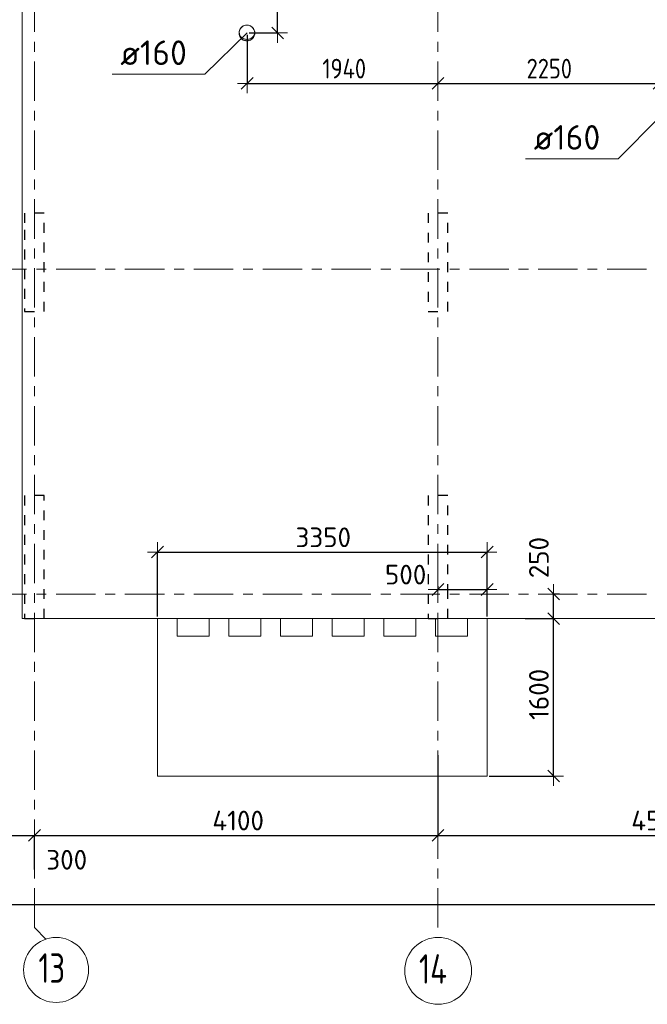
# Model space of a CAD drawing. Header units: metres. Extents: x -38 to 93, y -15 to 21.
# Tile 14 of 152: x 33 to 39, y -4 to 6. Entities that reach past the tile are written whole.
import ezdxf

# ---------------------------------------------------------------- set-up
doc = ezdxf.new("R2010")
doc.units = ezdxf.units.M
doc.header["$PDMODE"] = 65
for name, pattern in [('______11', [0.5, 0.4, -0.05, 0, -0.05]), ('______2', [0.135, 0.1, -0.035]), ('______5', [1.1, 0.8, -0.1, 0.1, -0.1])]:
    doc.linetypes.add(name, pattern=pattern)
for name, color, linetype, lineweight in [('XR$1$Осевая линия (1)', 7, '______5', 13), ('XR$1$Размерная линия (1)', 7, 'Continuous', 13), ('XR$3$Перекрытие (1)', 7, 'Continuous', 35), ('XR$5$Размерная линия (1)', 7, 'Continuous', 13), ('XR$5$Текст_ общее_1', 7, 'Continuous', 13)]:
    doc.layers.add(name, color=color, linetype=linetype, lineweight=lineweight)
doc.layers.add('XR$3$Макрос проема_ отверстия', color=7, linetype='Continuous', lineweight=13, true_color=0x2d2d2d)
doc.layers.add('XR$7$Стена_ бетон несущ.', color=7, linetype='Continuous', lineweight=70, true_color=0xb4b496)
doc.styles.add('ISOCPEUR', font='txt')
doc.dimstyles.new('DIMSTYLE_3', dxfattribs={"dimtxt": 0.2, "dimasz": 0.2, "dimexe": 0, "dimexo": 0, "dimgap": 0.1, "dimtad": 2, "dimdec": 0, "dimlfac": 1000, "dimrnd": 5, "dimzin": 12, "dimdsep": 46, "dimtxsty": 'ISOCPEUR', "dimblk1": 'ALL_ML_STRICH', "dimblk2": 'ALL_ML_STRICH', "dimsah": 1, "dimcen": 0, "dimclrd": 7, "dimclre": 256, "dimclrt": 7, "dimadec": 0, "dimazin": 0, "dimtfac": 1, "dimtdec": 0, "dimtix": 1, "dimtmove": 2, "dimatfit": 3, "dimfxl": 0, "dimtzin": 0, "dimlwd": 0, "dimlwe": -3, "dimarcsym": 0})
doc.dimstyles.new('DIMSTYLE_33', dxfattribs={"dimtxt": 0.2, "dimasz": 0.2, "dimexe": 0, "dimexo": 0, "dimgap": 0.1, "dimtad": 2, "dimdec": 0, "dimlfac": 1000, "dimrnd": 5, "dimzin": 12, "dimdsep": 46, "dimtxsty": 'ISOCPEUR', "dimblk1": 'ALL_ML_STRICH', "dimblk2": 'ALL_ML_STRICH', "dimsah": 1, "dimcen": 0, "dimclrd": 7, "dimclre": 256, "dimclrt": 7, "dimadec": 0, "dimazin": 0, "dimtfac": 1, "dimtdec": 0, "dimtix": 1, "dimtmove": 2, "dimatfit": 3, "dimfxl": 0, "dimtvp": 1.2, "dimtzin": 0, "dimlwd": 0, "dimlwe": -3, "dimarcsym": 0})
doc.dimstyles.new('DIMSTYLE_4', dxfattribs={"dimtxt": 0.2, "dimasz": 0.2, "dimexe": 0, "dimexo": 0, "dimgap": 0.1, "dimtad": 0, "dimdec": 0, "dimlfac": 1000, "dimrnd": 5, "dimzin": 12, "dimdsep": 46, "dimtxsty": 'ISOCPEUR', "dimblk1": 'ALL_ML_STRICH', "dimblk2": 'ALL_ML_STRICH', "dimsah": 1, "dimcen": 0, "dimclrd": 7, "dimclre": 256, "dimclrt": 7, "dimadec": 0, "dimazin": 0, "dimtfac": 1, "dimtdec": 0, "dimtix": 1, "dimtmove": 2, "dimatfit": 3, "dimfxl": 0, "dimtvp": 1.2, "dimtzin": 0, "dimlwd": 0, "dimlwe": -3, "dimarcsym": 0})

# ---------------------------------------------------------------- blocks, each defined once
blk = doc.blocks.new('ALL_ML_STRICH')
at = {"color": 0, "linetype": 'ByBlock', "lineweight": -2}
for p, q in [((-1, 0), (0.5, 0)), ((-0.3, -0.3), (0.3, 0.3)), ((0, -0.5), (0, 0.5))]:
    blk.add_line(p, q, dxfattribs=at)
blk = doc.blocks.new('*D11')
at = {"layer": 'DEFPOINTS', "color": 7, "linetype": 'Continuous', "lineweight": 13, "transparency": 33554687}
for p in [(0.5, -3.103), (0.5, -3.156), (61.6, -3.14)]:
    blk.add_point(p, dxfattribs=at)
at = {"layer": 'XR$1$Размерная линия (1)', "color": 9, "linetype": 'Continuous', "lineweight": -2, "true_color": 0xc7c7c7, "transparency": 33554687}
for p, q in [((0.5, -3.123), (0.5, -3.156)), ((61.6, -3.156), (61.6, -3.156))]:
    blk.add_line(p, q, dxfattribs=at)
at = {"layer": 'XR$1$Размерная линия (1)', "color": 7, "linetype": 'Continuous', "lineweight": -2, "transparency": 33554687}
blk.add_line((0.5, -3.156), (61.6, -3.156), dxfattribs=at)
at = {"layer": 'XR$1$Размерная линия (1)', "color": 7, "linetype": 'Continuous', "lineweight": 13, "transparency": 33554687, "xscale": 0.2, "yscale": 0.2, "zscale": 0.2, "rotation": 180}
blk.add_blockref('ALL_ML_STRICH', (0.5, -3.156), dxfattribs=at)
at = {"layer": 'XR$1$Размерная линия (1)', "color": 7, "linetype": 'Continuous', "lineweight": 13, "transparency": 33554687, "xscale": 0.2, "yscale": 0.2, "zscale": 0.2}
blk.add_blockref('ALL_ML_STRICH', (61.6, -3.156), dxfattribs=at)
at = {"layer": 'XR$1$Размерная линия (1)', "color": 7, "linetype": 'Continuous', "lineweight": 13, "transparency": 33554687, "insert": (31.1, -3.006), "char_height": 0.2, "width": 1, "attachment_point": 5, "style": 'ISOCPEUR'}
blk.add_mtext('\\A1;{61100}', dxfattribs=at)
blk = doc.blocks.new('*D19')
at = {"layer": 'DEFPOINTS', "color": 7, "linetype": 'Continuous', "lineweight": 13, "transparency": 33554687}
for p in [(32.55, -2.452), (32.55, -2.802), (32.85, -2.818)]:
    blk.add_point(p, dxfattribs=at)
at = {"layer": 'XR$1$Размерная линия (1)', "color": 9, "linetype": 'Continuous', "lineweight": -2, "true_color": 0xc7c7c7, "transparency": 33554687}
for p, q in [((32.55, -2.782), (32.55, -2.452)), ((32.85, -2.798), (32.85, -2.452))]:
    blk.add_line(p, q, dxfattribs=at)
at = {"layer": 'XR$1$Размерная линия (1)', "color": 7, "linetype": 'Continuous', "lineweight": -2, "transparency": 33554687}
blk.add_line((32.55, -2.452), (32.85, -2.452), dxfattribs=at)
at = {"layer": 'XR$1$Размерная линия (1)', "color": 7, "linetype": 'Continuous', "lineweight": 13, "transparency": 33554687, "xscale": 0.2, "yscale": 0.2, "zscale": 0.2, "rotation": 180}
blk.add_blockref('ALL_ML_STRICH', (32.55, -2.452), dxfattribs=at)
at = {"layer": 'XR$1$Размерная линия (1)', "color": 7, "linetype": 'Continuous', "lineweight": 13, "transparency": 33554687, "xscale": 0.2, "yscale": 0.2, "zscale": 0.2}
blk.add_blockref('ALL_ML_STRICH', (32.85, -2.452), dxfattribs=at)
at = {"layer": 'XR$1$Размерная линия (1)', "color": 7, "linetype": 'Continuous', "lineweight": 13, "transparency": 33554687, "insert": (33.178, -2.7), "char_height": 0.2, "width": 0.6, "attachment_point": 5, "style": 'ISOCPEUR'}
blk.add_mtext('\\A1;{300}', dxfattribs=at)
blk = doc.blocks.new('*D20')
at = {"layer": 'DEFPOINTS', "color": 7, "linetype": 'Continuous', "lineweight": 13, "transparency": 33554687}
for p in [(36.95, -1.617), (32.85, -2.452), (32.85, -2.818)]:
    blk.add_point(p, dxfattribs=at)
at = {"layer": 'XR$1$Размерная линия (1)', "color": 9, "linetype": 'Continuous', "lineweight": -2, "true_color": 0xc7c7c7, "transparency": 33554687}
for p, q in [((36.95, -1.637), (36.95, -2.452)), ((32.85, -2.798), (32.85, -2.452))]:
    blk.add_line(p, q, dxfattribs=at)
at = {"layer": 'XR$1$Размерная линия (1)', "color": 7, "linetype": 'Continuous', "lineweight": -2, "transparency": 33554687}
blk.add_line((32.85, -2.452), (36.95, -2.452), dxfattribs=at)
at = {"layer": 'XR$1$Размерная линия (1)', "color": 7, "linetype": 'Continuous', "lineweight": 13, "transparency": 33554687, "xscale": 0.2, "yscale": 0.2, "zscale": 0.2, "rotation": 180}
blk.add_blockref('ALL_ML_STRICH', (32.85, -2.452), dxfattribs=at)
at = {"layer": 'XR$1$Размерная линия (1)', "color": 7, "linetype": 'Continuous', "lineweight": 13, "transparency": 33554687, "xscale": 0.2, "yscale": 0.2, "zscale": 0.2}
blk.add_blockref('ALL_ML_STRICH', (36.95, -2.452), dxfattribs=at)
at = {"layer": 'XR$1$Размерная линия (1)', "color": 7, "linetype": 'Continuous', "lineweight": 13, "transparency": 33554687, "insert": (34.92, -2.302), "char_height": 0.2, "width": 0.8, "attachment_point": 5, "style": 'ISOCPEUR'}
blk.add_mtext('\\A1;{4100}', dxfattribs=at)
blk = doc.blocks.new('*D21')
at = {"layer": 'DEFPOINTS', "color": 7, "linetype": 'Continuous', "lineweight": 13, "transparency": 33554687}
for p in [(41.45, -1.575), (36.95, -1.617), (36.95, -2.452)]:
    blk.add_point(p, dxfattribs=at)
at = {"layer": 'XR$1$Размерная линия (1)', "color": 9, "linetype": 'Continuous', "lineweight": -2, "true_color": 0xc7c7c7, "transparency": 33554687}
for p, q in [((41.45, -1.595), (41.45, -2.452)), ((36.95, -1.637), (36.95, -2.452))]:
    blk.add_line(p, q, dxfattribs=at)
at = {"layer": 'XR$1$Размерная линия (1)', "color": 7, "linetype": 'Continuous', "lineweight": -2, "transparency": 33554687}
blk.add_line((36.95, -2.452), (41.45, -2.452), dxfattribs=at)
at = {"layer": 'XR$1$Размерная линия (1)', "color": 7, "linetype": 'Continuous', "lineweight": 13, "transparency": 33554687, "xscale": 0.2, "yscale": 0.2, "zscale": 0.2, "rotation": 180}
blk.add_blockref('ALL_ML_STRICH', (36.95, -2.452), dxfattribs=at)
at = {"layer": 'XR$1$Размерная линия (1)', "color": 7, "linetype": 'Continuous', "lineweight": 13, "transparency": 33554687, "xscale": 0.2, "yscale": 0.2, "zscale": 0.2}
blk.add_blockref('ALL_ML_STRICH', (41.45, -2.452), dxfattribs=at)
at = {"layer": 'XR$1$Размерная линия (1)', "color": 7, "linetype": 'Continuous', "lineweight": 13, "transparency": 33554687, "insert": (39.2, -2.302), "char_height": 0.2, "width": 0.8, "attachment_point": 5, "style": 'ISOCPEUR'}
blk.add_mtext('\\A1;{4500}', dxfattribs=at)
blk = doc.blocks.new('NSY1')
at = {"color": 0, "linetype": 'ByBlock', "lineweight": -2}
for p, q in [((-0.01, 0.01), (0.01, 0.01)), ((-0.01, -0.01), (-0.01, 0.01)), ((-0.01, -0.01), (-0.01, 0.01)), ((-0.01, 0.01), (0.01, 0.01)), ((-0.01, 0.01), (0.01, 0.01)), ((0.01, 0.01), (-0.01, 0.01)), ((-0.01, 0.01), (-0.01, 0.01)), ((-0.01, 0.01), (-0.01, -0.01)), ((0.01, 0.01), (-0.01, 0.01)), ((0, 0), (0, 0)), ((0, 0), (0, 0)), ((0, 0), (0, 0)), ((0, 0), (0, 0)), ((0, 0), (0, 0)), ((0, 0), (0, 0)), ((0, 0), (0, 0)), ((0, 0), (0, 0)), ((0, 0), (0, 0)), ((0, 0), (0, 0)), ((0, 0), (0, 0)), ((0, 0), (0, 0)), ((0, 0), (0, 0)), ((0, 0), (0, 0)), ((0, 0), (0, 0)), ((0, 0), (0, 0)), ((0, 0), (0, 0)), ((0, 0), (0, 0)), ((0, 0), (0, 0)), ((0, 0), (0, 0)), ((0, 0), (0, 0)), ((0, 0), (0, 0)), ((0, 0), (0, 0)), ((0.01, 0.01), (0.01, -0.01)), ((0.01, 0.01), (0.01, -0.01)), ((0.01, 0.01), (0.01, 0.01)), ((0.01, -0.01), (0.01, 0.01)), ((0.01, -0.01), (-0.01, -0.01)), ((0.01, -0.01), (-0.01, -0.01)), ((-0.01, -0.01), (0.01, -0.01)), ((0, 0), (0, 0)), ((0, 0), (0, 0)), ((0, 0), (0, 0)), ((0, 0), (0, 0)), ((0, 0), (0, 0))]:
    blk.add_line(p, q, dxfattribs=at)
blk = doc.blocks.new('Отображение проема (2)', base_point=(-1.002, -49.786))
at = {"layer": 'XR$3$Макрос проема_ отверстия', "true_color": 0x000000, "transparency": 33554687}
blk.add_hatch(color=18, dxfattribs=at).paths.add_polyline_path([(-0.967, -49.384), (-1.002, -49.383), (-1.072, -49.389), (-1.139, -49.407), (-1.203, -49.437), (-1.261, -49.477), (-1.31, -49.527), (-1.351, -49.585), (-1.381, -49.648), (-1.399, -49.716), (-1.405, -49.786), (-1.399, -49.856), (-1.381, -49.924), (-1.351, -49.988), (-1.31, -50.045), (-1.261, -50.095), (-1.203, -50.135), (-1.139, -50.165), (-1.072, -50.183), (-1.002, -50.189), (-0.967, -50.188), (-1.032, -50.177), (-1.095, -50.155), (-1.153, -50.123), (-1.205, -50.082), (-1.25, -50.033), (-1.287, -49.978), (-1.313, -49.917), (-1.329, -49.852), (-1.335, -49.786), (-1.329, -49.72), (-1.313, -49.656), (-1.287, -49.595), (-1.25, -49.539), (-1.205, -49.49), (-1.153, -49.449), (-1.095, -49.417), (-1.032, -49.396)])
at = {"layer": 'XR$3$Макрос проема_ отверстия', "transparency": 33554687}
blk.add_circle((-1.002, -49.786), 0.403, dxfattribs=at)
blk.add_arc((-0.932, -49.786), 0.403, 94.9784, 265.0216, dxfattribs=at)
blk = doc.blocks.new('*D428')
at = {"layer": 'DEFPOINTS', "color": 7, "linetype": 'Continuous', "lineweight": 13, "transparency": 33554687}
for p in [(35.377, 7.4), (35.012, 5.7), (35.321, 5.7)]:
    blk.add_point(p, dxfattribs=at)
at = {"layer": 'XR$5$Размерная линия (1)', "color": 9, "linetype": 'Continuous', "lineweight": -2, "true_color": 0xc7c7c7, "transparency": 33554687}
for p, q in [((35.357, 7.4), (35.321, 7.4)), ((35.032, 5.7), (35.321, 5.7))]:
    blk.add_line(p, q, dxfattribs=at)
at = {"layer": 'XR$5$Размерная линия (1)', "color": 7, "linetype": 'Continuous', "lineweight": -2, "transparency": 33554687}
blk.add_line((35.321, 5.7), (35.321, 7.4), dxfattribs=at)
at = {"layer": 'XR$5$Размерная линия (1)', "color": 7, "linetype": 'Continuous', "lineweight": 13, "transparency": 33554687, "xscale": 0.2, "yscale": 0.2, "zscale": 0.2}
for p, rotation in [((35.321, 7.4), 90), ((35.321, 5.7), 270)]:
    blk.add_blockref('ALL_ML_STRICH', p, dxfattribs=dict(at, rotation=rotation))
at = {"layer": 'XR$5$Размерная линия (1)', "color": 7, "linetype": 'Continuous', "lineweight": 13, "transparency": 33554687, "insert": (35.171, 6.575), "char_height": 0.2, "width": 0.66667, "attachment_point": 5, "rotation": 90, "style": 'ISOCPEUR'}
blk.add_mtext('\\W0.83;\\A1;{1700}', dxfattribs=at)
blk = doc.blocks.new('*D432')
at = {"layer": 'DEFPOINTS', "color": 7, "linetype": 'Continuous', "lineweight": 13, "transparency": 33554687}
for p in [(35.012, 5.7), (35.012, 5.188), (36.95, 5.18)]:
    blk.add_point(p, dxfattribs=at)
at = {"layer": 'XR$5$Размерная линия (1)', "color": 9, "linetype": 'Continuous', "lineweight": -2, "true_color": 0xc7c7c7, "transparency": 33554687}
for p, q in [((35.012, 5.68), (35.012, 5.188)), ((36.95, 5.188), (36.95, 5.188))]:
    blk.add_line(p, q, dxfattribs=at)
at = {"layer": 'XR$5$Размерная линия (1)', "color": 7, "linetype": 'Continuous', "lineweight": -2, "transparency": 33554687}
blk.add_line((35.012, 5.188), (36.95, 5.188), dxfattribs=at)
at = {"layer": 'XR$5$Размерная линия (1)', "color": 7, "linetype": 'Continuous', "lineweight": 13, "transparency": 33554687, "xscale": 0.2, "yscale": 0.2, "zscale": 0.2, "rotation": 180}
blk.add_blockref('ALL_ML_STRICH', (35.012, 5.188), dxfattribs=at)
at = {"layer": 'XR$5$Размерная линия (1)', "color": 7, "linetype": 'Continuous', "lineweight": 13, "transparency": 33554687, "xscale": 0.2, "yscale": 0.2, "zscale": 0.2}
blk.add_blockref('ALL_ML_STRICH', (36.95, 5.188), dxfattribs=at)
at = {"layer": 'XR$5$Размерная линия (1)', "color": 7, "linetype": 'Continuous', "lineweight": 13, "transparency": 33554687, "insert": (35.998, 5.338), "char_height": 0.2, "width": 0.66667, "attachment_point": 5, "style": 'ISOCPEUR'}
blk.add_mtext('\\W0.83;\\A1;{1940}', dxfattribs=at)
blk = doc.blocks.new('*D433')
at = {"layer": 'DEFPOINTS', "color": 7, "linetype": 'Continuous', "lineweight": 13, "transparency": 33554687}
for p in [(36.95, 5.188), (36.95, 5.18), (39.198, 4.854)]:
    blk.add_point(p, dxfattribs=at)
at = {"layer": 'XR$5$Размерная линия (1)', "color": 9, "linetype": 'Continuous', "lineweight": -2, "true_color": 0xc7c7c7, "transparency": 33554687}
for p, q in [((36.95, 5.188), (36.95, 5.188)), ((39.198, 4.874), (39.198, 5.188))]:
    blk.add_line(p, q, dxfattribs=at)
at = {"layer": 'XR$5$Размерная линия (1)', "color": 7, "linetype": 'Continuous', "lineweight": -2, "transparency": 33554687}
blk.add_line((36.95, 5.188), (39.198, 5.188), dxfattribs=at)
at = {"layer": 'XR$5$Размерная линия (1)', "color": 7, "linetype": 'Continuous', "lineweight": 13, "transparency": 33554687, "xscale": 0.2, "yscale": 0.2, "zscale": 0.2, "rotation": 180}
blk.add_blockref('ALL_ML_STRICH', (36.95, 5.188), dxfattribs=at)
at = {"layer": 'XR$5$Размерная линия (1)', "color": 7, "linetype": 'Continuous', "lineweight": 13, "transparency": 33554687, "xscale": 0.2, "yscale": 0.2, "zscale": 0.2}
blk.add_blockref('ALL_ML_STRICH', (39.198, 5.188), dxfattribs=at)
at = {"layer": 'XR$5$Размерная линия (1)', "color": 7, "linetype": 'Continuous', "lineweight": 13, "transparency": 33554687, "insert": (38.082, 5.338), "char_height": 0.2, "width": 0.66667, "attachment_point": 5, "style": 'ISOCPEUR'}
blk.add_mtext('\\W0.83;\\A1;{2250}', dxfattribs=at)
blk = doc.blocks.new('*D447')
at = {"layer": 'DEFPOINTS', "color": 7, "linetype": 'Continuous', "lineweight": 13, "transparency": 33554687}
for p in [(34.1, 0.426), (34.1, -0.25), (37.45, -0.25)]:
    blk.add_point(p, dxfattribs=at)
at = {"layer": 'XR$5$Размерная линия (1)', "color": 9, "linetype": 'Continuous', "lineweight": -2, "true_color": 0xc7c7c7, "transparency": 33554687}
for p, q in [((34.1, -0.23), (34.1, 0.426)), ((37.45, -0.23), (37.45, 0.426))]:
    blk.add_line(p, q, dxfattribs=at)
at = {"layer": 'XR$5$Размерная линия (1)', "color": 7, "linetype": 'Continuous', "lineweight": -2, "transparency": 33554687}
blk.add_line((34.1, 0.426), (37.45, 0.426), dxfattribs=at)
at = {"layer": 'XR$5$Размерная линия (1)', "color": 7, "linetype": 'Continuous', "lineweight": 13, "transparency": 33554687, "xscale": 0.2, "yscale": 0.2, "zscale": 0.2, "rotation": 180}
blk.add_blockref('ALL_ML_STRICH', (34.1, 0.426), dxfattribs=at)
at = {"layer": 'XR$5$Размерная линия (1)', "color": 7, "linetype": 'Continuous', "lineweight": 13, "transparency": 33554687, "xscale": 0.2, "yscale": 0.2, "zscale": 0.2}
blk.add_blockref('ALL_ML_STRICH', (37.45, 0.426), dxfattribs=at)
at = {"layer": 'XR$5$Размерная линия (1)', "color": 7, "linetype": 'Continuous', "lineweight": 13, "transparency": 33554687, "insert": (35.785, 0.576), "char_height": 0.2, "width": 0.8, "attachment_point": 5, "style": 'ISOCPEUR'}
blk.add_mtext('\\A1;{3350}', dxfattribs=at)
blk = doc.blocks.new('*D448')
at = {"layer": 'DEFPOINTS', "color": 7, "linetype": 'Continuous', "lineweight": 13, "transparency": 33554687}
for p in [(37.818, -0.25), (37.45, -1.85), (38.126, -1.85)]:
    blk.add_point(p, dxfattribs=at)
at = {"layer": 'XR$5$Размерная линия (1)', "color": 9, "linetype": 'Continuous', "lineweight": -2, "true_color": 0xc7c7c7, "transparency": 33554687}
for p, q in [((37.838, -0.25), (38.126, -0.25)), ((37.47, -1.85), (38.126, -1.85))]:
    blk.add_line(p, q, dxfattribs=at)
at = {"layer": 'XR$5$Размерная линия (1)', "color": 7, "linetype": 'Continuous', "lineweight": -2, "transparency": 33554687}
blk.add_line((38.126, -1.85), (38.126, -0.25), dxfattribs=at)
at = {"layer": 'XR$5$Размерная линия (1)', "color": 7, "linetype": 'Continuous', "lineweight": 13, "transparency": 33554687, "xscale": 0.2, "yscale": 0.2, "zscale": 0.2}
for p, rotation in [((38.126, -0.25), 90), ((38.126, -1.85), 270)]:
    blk.add_blockref('ALL_ML_STRICH', p, dxfattribs=dict(at, rotation=rotation))
at = {"layer": 'XR$5$Размерная линия (1)', "color": 7, "linetype": 'Continuous', "lineweight": 13, "transparency": 33554687, "insert": (37.976, -1.02), "char_height": 0.2, "width": 0.8, "attachment_point": 5, "rotation": 90, "style": 'ISOCPEUR'}
blk.add_mtext('\\A1;{1600}', dxfattribs=at)
blk = doc.blocks.new('*D449')
at = {"layer": 'DEFPOINTS', "color": 7, "linetype": 'Continuous', "lineweight": 13, "transparency": 33554687}
for p in [(38.204, 0), (37.818, -0.25), (38.126, -0.25)]:
    blk.add_point(p, dxfattribs=at)
at = {"layer": 'XR$5$Размерная линия (1)', "color": 9, "linetype": 'Continuous', "lineweight": -2, "true_color": 0xc7c7c7, "transparency": 33554687}
for p, q in [((38.184, 0), (38.126, 0)), ((37.838, -0.25), (38.126, -0.25))]:
    blk.add_line(p, q, dxfattribs=at)
at = {"layer": 'XR$5$Размерная линия (1)', "color": 7, "linetype": 'Continuous', "lineweight": -2, "transparency": 33554687}
blk.add_line((38.126, -0.25), (38.126, 0), dxfattribs=at)
at = {"layer": 'XR$5$Размерная линия (1)', "color": 7, "linetype": 'Continuous', "lineweight": 13, "transparency": 33554687, "xscale": 0.2, "yscale": 0.2, "zscale": 0.2}
for p, rotation in [((38.126, 0), 90), ((38.126, -0.25), 270)]:
    blk.add_blockref('ALL_ML_STRICH', p, dxfattribs=dict(at, rotation=rotation))
at = {"layer": 'XR$5$Размерная линия (1)', "color": 7, "linetype": 'Continuous', "lineweight": 13, "transparency": 33554687, "insert": (37.976, 0.37), "char_height": 0.2, "width": 0.6, "attachment_point": 5, "rotation": 90, "style": 'ISOCPEUR'}
blk.add_mtext('\\A1;{250}', dxfattribs=at)
blk = doc.blocks.new('*D450')
at = {"layer": 'DEFPOINTS', "color": 7, "linetype": 'Continuous', "lineweight": 13, "transparency": 33554687}
for p in [(36.95, 0.099), (36.95, 0.046), (37.45, -0.25)]:
    blk.add_point(p, dxfattribs=at)
at = {"layer": 'XR$5$Размерная линия (1)', "color": 9, "linetype": 'Continuous', "lineweight": -2, "true_color": 0xc7c7c7, "transparency": 33554687}
for p, q in [((36.95, 0.079), (36.95, 0.046)), ((37.45, -0.23), (37.45, 0.046))]:
    blk.add_line(p, q, dxfattribs=at)
at = {"layer": 'XR$5$Размерная линия (1)', "color": 7, "linetype": 'Continuous', "lineweight": -2, "transparency": 33554687}
blk.add_line((36.95, 0.046), (37.45, 0.046), dxfattribs=at)
at = {"layer": 'XR$5$Размерная линия (1)', "color": 7, "linetype": 'Continuous', "lineweight": 13, "transparency": 33554687, "xscale": 0.2, "yscale": 0.2, "zscale": 0.2, "rotation": 180}
blk.add_blockref('ALL_ML_STRICH', (36.95, 0.046), dxfattribs=at)
at = {"layer": 'XR$5$Размерная линия (1)', "color": 7, "linetype": 'Continuous', "lineweight": 13, "transparency": 33554687, "xscale": 0.2, "yscale": 0.2, "zscale": 0.2}
blk.add_blockref('ALL_ML_STRICH', (37.45, 0.046), dxfattribs=at)
at = {"layer": 'XR$5$Размерная линия (1)', "color": 7, "linetype": 'Continuous', "lineweight": 13, "transparency": 33554687, "insert": (36.622, 0.197), "char_height": 0.2, "width": 0.6, "attachment_point": 5, "style": 'ISOCPEUR'}
blk.add_mtext('\\A1;{500}', dxfattribs=at)

msp = doc.modelspace()

# ---------------------------------------------------------------- linework, layer by layer
at = {"color": 7, "linetype": 'Continuous', "lineweight": 13, "transparency": 33554687}
for points in [[(35.0122, 5.7), (34.58, 5.2828), (33.64, 5.2828)], [(39.198, 4.8397), (38.7808, 4.4225), (37.8408, 4.4225)]]:
    msp.add_lwpolyline(points, dxfattribs=at)
at = {"layer": 'XR$1$Осевая линия (1)', "color": 253, "linetype": '______11', "lineweight": 13, "true_color": 0xa0a0a0, "transparency": 33554687}
for p, q in [((32.85, -3.39), (32.85, 19.78)), ((36.95, -3.39), (36.95, 8.76)), ((-2.63, 3.3), (62.6, 3.3)), ((-2.63, 0), (62.6, 0)), ((32.85, -3.39), (32.9702, -3.5102))]:
    msp.add_line(p, q, dxfattribs=at)
at = {"layer": 'XR$1$Осевая линия (1)', "color": 7, "linetype": 'Continuous', "lineweight": 13, "transparency": 33554687}
for centre, radius in [((33.0704, -3.8199), 0.3304), ((36.9521, -3.8291), 0.3396)]:
    msp.add_circle(centre, radius, dxfattribs=at)
at = {"layer": 'XR$3$Перекрытие (1)', "color": 7, "linetype": 'Continuous', "lineweight": 13, "transparency": 33554687}
for p, q in [((32.725, 16.65), (32.725, -0.25)), ((34.9373, 5.7366), (34.9295, 5.7126)), ((34.9295, 5.7126), (34.9295, 5.6874)), ((34.9521, 5.757), (34.9373, 5.7366)), ((34.9725, 5.7719), (34.9521, 5.757)), ((34.9965, 5.7797), (34.9725, 5.7719)), ((35.0218, 5.7797), (34.9965, 5.7797)), ((35.0458, 5.7719), (35.0218, 5.7797)), ((35.0662, 5.757), (35.0458, 5.7719)), ((35.081, 5.7366), (35.0662, 5.757)), ((35.0888, 5.7126), (35.081, 5.7366)), ((35.0888, 5.6874), (35.0888, 5.7126)), ((34.9295, 5.6874), (34.9373, 5.6634)), ((34.9373, 5.6634), (34.9521, 5.643)), ((34.9521, 5.643), (34.9725, 5.6281)), ((34.9725, 5.6281), (34.9965, 5.6203)), ((34.9965, 5.6203), (35.0218, 5.6203)), ((35.0218, 5.6203), (35.0458, 5.6281)), ((35.0458, 5.6281), (35.0662, 5.643)), ((35.0662, 5.643), (35.081, 5.6634)), ((35.081, 5.6634), (35.0888, 5.6874)), ((32.725, -0.25), (41.35, -0.25)), ((34.1, -0.2502), (34.1, -0.43)), ((34.3, -0.2502), (34.1, -0.2502)), ((34.3, -0.43), (34.3, -0.2502)), ((34.625, -0.2502), (34.625, -0.43)), ((34.825, -0.2502), (34.625, -0.2502)), ((34.825, -0.43), (34.825, -0.2502)), ((35.15, -0.2502), (35.15, -0.43)), ((35.35, -0.2502), (35.15, -0.2502)), ((35.35, -0.43), (35.35, -0.2502)), ((35.675, -0.2502), (35.675, -0.43)), ((35.875, -0.2502), (35.675, -0.2502)), ((35.875, -0.43), (35.875, -0.2502)), ((36.2, -0.2502), (36.2, -0.43)), ((36.4, -0.2502), (36.2, -0.2502)), ((36.4, -0.43), (36.4, -0.2502)), ((36.725, -0.2502), (36.725, -0.43)), ((36.925, -0.2502), (36.725, -0.2502)), ((36.925, -0.43), (36.925, -0.2502)), ((37.25, -0.2502), (37.25, -0.43)), ((37.45, -0.2502), (37.25, -0.2502)), ((37.45, -0.43), (37.45, -0.2502)), ((34.1, -0.43), (34.1, -0.4302)), ((34.1, -0.4302), (34.1, -1.85)), ((34.625, -0.43), (34.3, -0.43)), ((35.15, -0.43), (34.825, -0.43)), ((35.675, -0.43), (35.35, -0.43)), ((36.2, -0.43), (35.875, -0.43)), ((36.725, -0.43), (36.4, -0.43)), ((37.25, -0.43), (36.925, -0.43)), ((37.45, -0.4302), (37.45, -0.43)), ((37.45, -1.85), (37.45, -0.4302)), ((34.1, -1.85), (37.45, -1.85))]:
    msp.add_line(p, q, dxfattribs=at)
at = {"layer": 'XR$7$Стена_ бетон несущ.', "color": 253, "linetype": '______2', "lineweight": -3, "true_color": 0xa0a0a0, "transparency": 33554687}
for p, q in [((32.95, 3.87), (32.75, 3.87)), ((32.75, 3.87), (32.75, 3.7)), ((32.95, 2.87), (32.95, 3.87)), ((37.05, 3.87), (36.85, 3.87)), ((36.85, 3.87), (36.85, 2.87)), ((37.05, 2.87), (37.05, 3.87)), ((32.75, 3.7), (32.75, 3.7)), ((32.75, 3.7), (32.75, 2.87)), ((32.75, 2.87), (32.95, 2.87)), ((36.85, 2.87), (37.05, 2.87)), ((32.95, 1), (32.75, 1)), ((32.75, 1), (32.75, -0.25)), ((32.95, -0.25), (32.95, 1)), ((37.05, 1), (36.85, 1)), ((36.85, 1), (36.85, 0)), ((37.05, 0), (37.05, 1)), ((36.85, 0), (36.85, -0.25)), ((37.05, -0.25), (37.05, 0)), ((32.75, -0.25), (32.95, -0.25)), ((36.85, -0.25), (37.05, -0.25))]:
    msp.add_line(p, q, dxfattribs=at)

# ---------------------------------------------------------------- block references
at = {"layer": 'XR$3$Макрос проема_ отверстия', "transparency": 33554687, "xscale": 0.1975376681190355, "yscale": 0.197537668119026, "rotation": 90}
msp.add_blockref('Отображение проема (2)', (35.0091, 5.7), dxfattribs=at)
at = {"layer": 'XR$3$Перекрытие (1)', "color": 7, "linetype": 'Continuous', "lineweight": 13, "transparency": 33554687, "xscale": 0.01999999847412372, "yscale": 0.01999999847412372, "zscale": 0.01999999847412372}
msp.add_blockref('NSY1', (35.0091, 5.7), dxfattribs=at)

# ---------------------------------------------------------------- texts
at = {"layer": 'XR$1$Осевая линия (1)', "color": 7, "linetype": 'Continuous', "lineweight": 13, "transparency": 33554687, "char_height": 0.3, "attachment_point": 7, "style": 'ISOCPEUR'}
for s, insert, width in [('\\W0.75;13', (32.8904, -3.9504), 0.472281), ('\\W0.76;14', (36.7571, -3.9596), 0.504562)]:
    msp.add_mtext(s, dxfattribs=dict(at, insert=insert, width=width))
at = {"layer": 'XR$5$Текст_ общее_1', "color": 7, "linetype": 'Continuous', "lineweight": 13, "transparency": 33554687, "char_height": 0.25, "width": 0.809375, "attachment_point": 4, "style": 'ISOCPEUR'}
for insert in [(33.7221, 5.4995), (37.9229, 4.6392)]:
    msp.add_mtext('\\A1;{\\fISOCPEUR|i0|b0;\\H0.250000;\\W1.000000;\\C7;ø160}\\P', dxfattribs=dict(at, insert=insert))

# ---------------------------------------------------------------- dimensions: what is measured, and where the dimension line sits
at = {"layer": 'XR$1$Размерная линия (1)', "color": 7, "linetype": 'Continuous', "lineweight": 13, "transparency": 33554687}
for base, p1, p2, dimstyle, picture, middle in [((41.45, -2.452), (36.95, -1.6372), (41.45, -1.5948), 'DIMSTYLE_3', '*D21', (39.2, -2.302)), ((36.95, -2.452), (32.85, -2.7982), (36.95, -1.6372), 'DIMSTYLE_3', '*D20', (34.92, -2.302)), ((32.85, -2.452), (32.55, -2.7816), (32.85, -2.7982), 'DIMSTYLE_4', '*D19', (33.1784, -2.6996)), ((61.6, -3.1563), (0.5, -3.1233), (61.6, -3.1563), 'DIMSTYLE_3', '*D11', (31.1, -3.0063))]:
    dim = msp.add_linear_dim(base=base, p1=p1, p2=p2, dimstyle=dimstyle, override={"dimpost": '<>', "dimclrd": 7, "dimclre": 9, "dimclrt": 7, "dimlwd": 0, "dimlwe": 65533}, dxfattribs=at)
    dim.commit()
    dim.dimension.update_dxf_attribs({"geometry": picture, "text_midpoint": middle, "dimtype": 160})
at = {"layer": 'XR$5$Размерная линия (1)', "color": 7, "linetype": 'Continuous', "lineweight": 13, "transparency": 33554687}
for base, p1, p2, dimstyle, picture, middle in [((35.3205, 7.4), (35.0322, 5.7), (35.3571, 7.4), 'DIMSTYLE_3', '*D428', (35.1705, 6.575)), ((38.1258, -0.0002), (37.8376, -0.2502), (38.1843, -0.0002), 'DIMSTYLE_33', '*D449', (37.976, 0.3697)), ((38.1258, -0.2502), (37.47, -1.8502), (37.8376, -0.2502), 'DIMSTYLE_3', '*D448', (37.9758, -1.0202))]:
    dim = msp.add_linear_dim(base=base, p1=p1, p2=p2, angle=90, dimstyle=dimstyle, override={"dimpost": '<>', "dimclrd": 7, "dimclre": 9, "dimclrt": 7, "dimlwd": 0, "dimlwe": 65533}, dxfattribs=at)
    dim.commit()
    dim.dimension.update_dxf_attribs({"geometry": picture, "text_midpoint": middle, "dimtype": 160})
for base, p1, p2, dimstyle, picture, middle in [((36.95, 5.1883), (35.0122, 5.68), (36.95, 5.1883), 'DIMSTYLE_3', '*D432', (35.9977, 5.3383)), ((39.198, 5.1883), (36.95, 5.1883), (39.198, 4.8735), 'DIMSTYLE_3', '*D433', (38.0823, 5.3383)), ((37.45, 0.4258), (34.1, -0.2302), (37.45, -0.2302), 'DIMSTYLE_3', '*D447', (35.785, 0.5758)), ((37.45, 0.046), (36.95, 0.0788), (37.45, -0.2302), 'DIMSTYLE_33', '*D450', (36.6221, 0.1967))]:
    dim = msp.add_linear_dim(base=base, p1=p1, p2=p2, dimstyle=dimstyle, override={"dimpost": '<>', "dimclrd": 7, "dimclre": 9, "dimclrt": 7, "dimlwd": 0, "dimlwe": 65533}, dxfattribs=at)
    dim.commit()
    dim.dimension.update_dxf_attribs({"geometry": picture, "text_midpoint": middle, "dimtype": 160})

doc.saveas('drawing.dxf')
